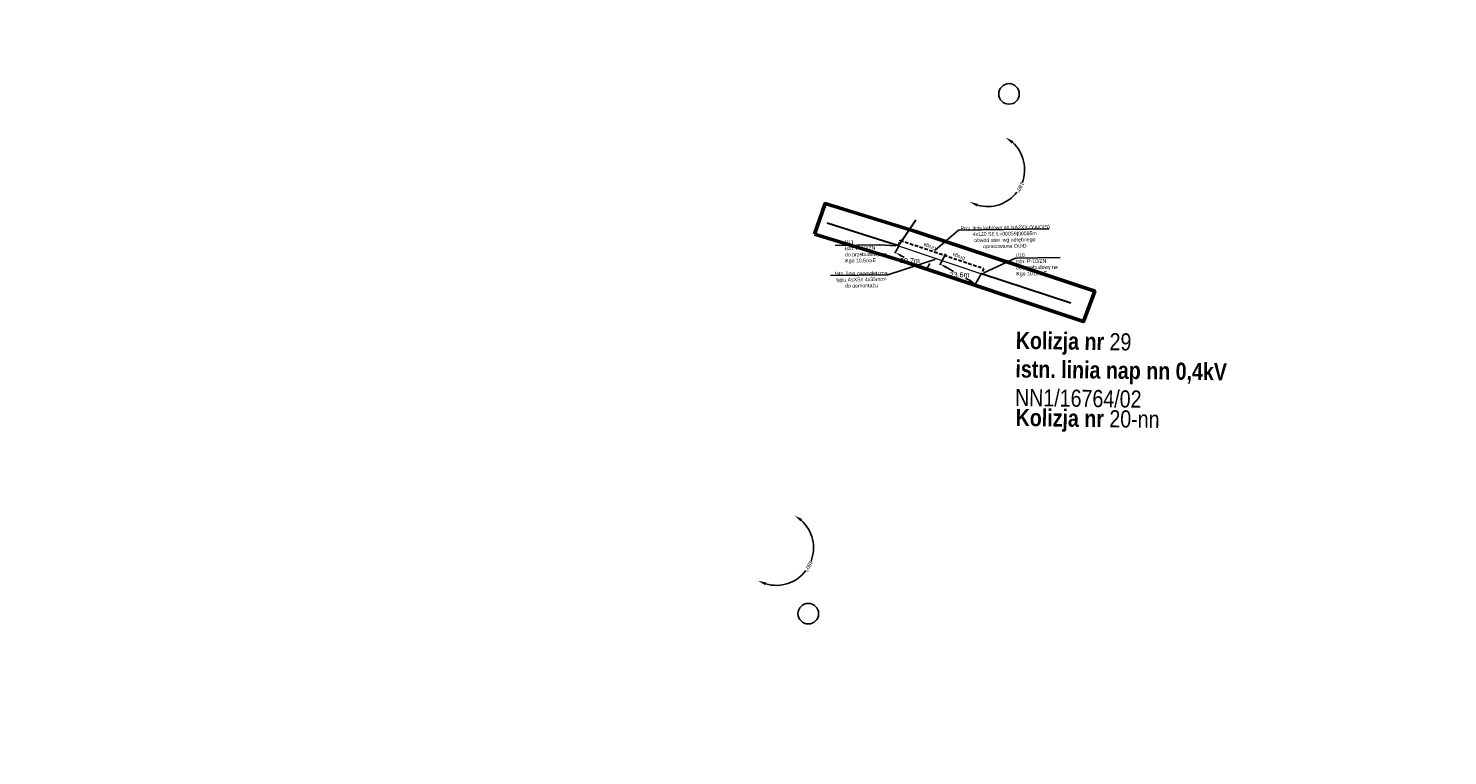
# Model space of a CAD drawing. Header units: millimetres. Extents: x 6504137 to 6515825, y 5737606 to 5784558.
# Tile 28 of 115: x 6509591 to 6510420, y 5756025 to 5756450. Entities that reach past the tile are written whole.
import ezdxf
from ezdxf import colors
from ezdxf.entities.mleader import LeaderData, LeaderLine
from ezdxf.math import Vec2, Vec3

# ---------------------------------------------------------------- set-up
doc = ezdxf.new("R2010")
doc.units = ezdxf.units.MM
doc.linetypes.add('JIS_02_2.0', pattern=[3, 2, -1])
for name, color, linetype in [('#Nr Działek', 6, 'Continuous'), ('_Kąt załomu', 7, 'Continuous'), ('_Opisy', 7, 'Continuous')]:
    doc.layers.add(name, color=color, linetype=linetype)
for name, color, linetype, lineweight in [('-Linia kablowa nn', 132, 'JIS_02_2.0', 30), ('_-demontaż nn', 132, 'DEMONTAZ', 20), ('_trasa_slupy', 1, 'Continuous', 20), ('_Zakres mapy projektowej', 4, 'Continuous', 50)]:
    doc.layers.add(name, color=color, linetype=linetype, lineweight=lineweight)
doc.layers.add('-wymiary', color=7, linetype='Continuous', lineweight=35, true_color=0x000000)
doc.layers.add('istn. linia nap.', color=7, linetype='Continuous', lineweight=0, true_color=0x000000)
doc.styles.add('Arial_Narr', font='ARIALN.TTF')
doc.styles.add('GEO-INFO', font='arial.ttf')
doc.styles.get("Standard").update_dxf_attribs({"font": 'ARIALN.TTF'})
doc.linetypes.add('DEMONTAZ', pattern='A,1,["x",Standard,S=1,R=0,X=-0.1,Y=-0.35],1', length=2)
doc.dimstyles.new('Kat załomu', dxfattribs={"dimtxt": 2.2, "dimasz": 5, "dimexe": 0.18, "dimexo": 0.0625, "dimtad": 0, "dimtih": 1, "dimtoh": 1, "dimdec": 4, "dimzin": 0, "dimdsep": 46, "dimtxsty": 'Standard', "dimcen": 0.9, "dimse1": 1, "dimse2": 1, "dimadec": 0, "dimazin": 0, "dimtfac": 1, "dimtdec": 4, "dimtofl": 0, "dimtmove": 0, "dimatfit": 3, "dimfxl": 1, "dimtolj": 1, "dimtzin": 0, "dimarcsym": 0})
doc.dimstyles.new('McRobic', dxfattribs={"dimtxt": 3, "dimasz": 4, "dimexe": 0.5, "dimexo": 0.04, "dimgap": 0.4, "dimtad": 0, "dimtih": 1, "dimtoh": 1, "dimdec": 1, "dimrnd": 0.01, "dimzin": 0, "dimdsep": 46, "dimtxsty": 'Standard', "dimcen": 0.09, "dimadec": 0, "dimazin": 0, "dimtfac": 1, "dimtdec": 1, "dimtofl": 0, "dimtmove": 0, "dimatfit": 3, "dimfxl": 1, "dimtolj": 1, "dimtzin": 0, "dimlwd": 25, "dimlwe": 25, "dimarcsym": 0})

# ---------------------------------------------------------------- blocks, each defined once
blk = doc.blocks.new('*D41')
at = {"layer": '_Kąt załomu', "color": 0, "lineweight": -2, "transparency": 16777216}
for start, end in [(338.84733, 48.00117), (253.7, 322.85091)]:
    blk.add_arc((6510579.26, 5757133.59), 22.31, start, end, dxfattribs=at)
at = {"layer": '_Kąt załomu', "color": 0, "transparency": 16777216}
for points in [[(6510593.71, 5757149.49), (6510594.68, 5757150.85), (6510590.13, 5757153.08)], [(6510572.68, 5757111.4), (6510573.32, 5757112.94), (6510568.39, 5757114.1)]]:
    blk.add_solid(points, dxfattribs=at)
at = {"layer": 'Defpoints', "color": 0, "transparency": 16777216}
for p in [(6510843.99, 5757608.54), (6510579.26, 5757133.59), (6510590.71, 5757114.43), (6510151.66, 5756367.39)]:
    blk.add_point(p, dxfattribs=at)
at = {"layer": '_Kąt załomu', "color": 0, "transparency": 16777216, "insert": (6510598.75, 5757122.72), "char_height": 2.2, "attachment_point": 5, "rotation": 241}
blk.add_mtext('\\A1;180°', dxfattribs=at)
blk = doc.blocks.new('*D42')
at = {"layer": '_Kąt załomu', "color": 0, "lineweight": -2, "transparency": 16777216}
for start, end in [(339.07343, 47.55195), (254.08186, 322.55654)]:
    blk.add_arc((6510151.66, 5756367.39), 21.62, start, end, dxfattribs=at)
at = {"layer": '_Kąt załomu', "color": 0, "transparency": 16777216}
for points in [[(6510165.77, 5756382.67), (6510166.74, 5756384.02), (6510162.2, 5756386.27)], [(6510145.42, 5756345.84), (6510146.06, 5756347.38), (6510141.12, 5756348.53)]]:
    blk.add_solid(points, dxfattribs=at)
at = {"layer": 'Defpoints', "color": 0, "transparency": 16777216}
for p in [(6510579.26, 5757133.59), (6510151.66, 5756367.39), (6510162.74, 5756348.83), (6510028.14, 5756146.39)]:
    blk.add_point(p, dxfattribs=at)
at = {"layer": '_Kąt załomu', "color": 0, "transparency": 16777216, "insert": (6510170.54, 5756356.85), "char_height": 2.2, "attachment_point": 5, "rotation": 241}
blk.add_mtext('\\A1;180°', dxfattribs=at)
blk = doc.blocks.new('*D43')
at = {"layer": '_Kąt załomu', "color": 0, "lineweight": -2, "transparency": 16777216}
for start, end in [(338.98808, 47.66335), (253.98292, 322.65456)]:
    blk.add_arc((6510028.14, 5756146.39), 21.86, start, end, dxfattribs=at)
at = {"layer": '_Kąt załomu', "color": 0, "transparency": 16777216}
for points in [[(6510042.38, 5756161.87), (6510043.35, 5756163.22), (6510038.81, 5756165.47)], [(6510021.79, 5756124.61), (6510022.43, 5756126.15), (6510017.49, 5756127.3)]]:
    blk.add_solid(points, dxfattribs=at)
at = {"layer": 'Defpoints', "color": 0, "transparency": 16777216}
for p in [(6510151.66, 5756367.39), (6510028.14, 5756146.39), (6510050, 5756146.7), (6509723.53, 5755600.29)]:
    blk.add_point(p, dxfattribs=at)
at = {"layer": '_Kąt załomu', "color": 0, "transparency": 16777216, "insert": (6510047.23, 5756135.73), "char_height": 2.2, "attachment_point": 5, "rotation": 241}
blk.add_mtext('\\A1;180°', dxfattribs=at)
blk = doc.blocks.new('*D44')
at = {"layer": '_Kąt załomu', "color": 0, "lineweight": -2, "transparency": 16777216}
for start, end in [(339.01153, 47.71825), (253.98277, 322.68643)]:
    blk.add_arc((6509723.53, 5755600.29), 21.87, start, end, dxfattribs=at)
at = {"layer": '_Kąt załomu', "color": 0, "transparency": 16777216}
for points in [[(6509737.75, 5755615.79), (6509738.73, 5755617.15), (6509734.18, 5755619.39)], [(6509717.17, 5755578.5), (6509717.81, 5755580.04), (6509712.88, 5755581.19)]]:
    blk.add_solid(points, dxfattribs=at)
at = {"layer": 'Defpoints', "color": 0, "transparency": 16777216}
for p in [(6510028.14, 5756146.39), (6509723.53, 5755600.29), (6509745.39, 5755600.61), (6509591.46, 5755363.45)]:
    blk.add_point(p, dxfattribs=at)
at = {"layer": '_Kąt załomu', "color": 0, "transparency": 16777216, "insert": (6509742.63, 5755589.64), "char_height": 2.2, "attachment_point": 5, "rotation": 241}
blk.add_mtext('\\A1;180°', dxfattribs=at)
blk = doc.blocks.new('*D139')
at = {"layer": '-wymiary', "color": 0, "linetype": 'Continuous', "lineweight": 25, "transparency": 16777216}
for p, q in [((6510099.86, 5756322.74), (6510097.52, 5756318.56)), ((6510117.96, 5756312.62), (6510115.62, 5756308.44))]:
    blk.add_line(p, q, dxfattribs=at)
at = {"layer": '-wymiary', "color": 0, "lineweight": 25, "transparency": 16777216}
for p, q in [((6510101.25, 5756317.04), (6510102.86, 5756316.14)), ((6510112.37, 5756310.83), (6510109.77, 5756312.28))]:
    blk.add_line(p, q, dxfattribs=at)
at = {"layer": '-wymiary', "color": 0, "transparency": 16777216}
for points in [[(6510101.58, 5756317.62), (6510100.93, 5756316.46), (6510097.76, 5756318.99)], [(6510112.05, 5756310.24), (6510112.7, 5756311.41), (6510115.86, 5756308.87)]]:
    blk.add_solid(points, dxfattribs=at)
at = {"layer": 'Defpoints', "color": 0, "transparency": 16777216}
for p in [(6510099.88, 5756322.78), (6510097.76, 5756318.99), (6510117.98, 5756312.66)]:
    blk.add_point(p, dxfattribs=at)
at = {"layer": '-wymiary', "color": 0, "transparency": 16777216, "insert": (6510106.32, 5756314.21), "char_height": 3, "attachment_point": 5, "rotation": 0.02135, "style": 'GEO-INFO'}
blk.add_mtext('\\A1;20.7m', dxfattribs=at)
blk = doc.blocks.new('*D140')
at = {"layer": '-wymiary', "color": 0, "linetype": 'Continuous', "lineweight": 25, "transparency": 16777216}
for p, q in [((6510127.22, 5756318.12), (6510123.72, 5756311.85)), ((6510147.85, 5756306.59), (6510144.36, 5756300.33))]:
    blk.add_line(p, q, dxfattribs=at)
at = {"layer": '-wymiary', "color": 0, "lineweight": 25, "transparency": 16777216}
for p, q in [((6510127.45, 5756310.34), (6510131.86, 5756307.87)), ((6510141.11, 5756302.71), (6510138.78, 5756304.01))]:
    blk.add_line(p, q, dxfattribs=at)
at = {"layer": '-wymiary', "color": 0, "transparency": 16777216}
for points in [[(6510127.78, 5756310.92), (6510127.13, 5756309.75), (6510123.96, 5756312.29)], [(6510140.78, 5756302.13), (6510141.43, 5756303.3), (6510144.6, 5756300.76)]]:
    blk.add_solid(points, dxfattribs=at)
at = {"layer": 'Defpoints', "color": 0, "transparency": 16777216}
for p in [(6510127.24, 5756318.15), (6510123.96, 5756312.29), (6510147.87, 5756306.63)]:
    blk.add_point(p, dxfattribs=at)
at = {"layer": '-wymiary', "color": 0, "transparency": 16777216, "insert": (6510135.32, 5756305.94), "char_height": 3, "attachment_point": 5, "rotation": 0.02135, "style": 'GEO-INFO'}
blk.add_mtext('\\A1;23.6m', dxfattribs=at)
blk = doc.blocks.new('OKRAG_PELNY')
at = {"color": 0}
blk.add_lwpolyline([(0.5, 0), (0.482963, -0.12941), (0.433013, -0.25), (0.353553, -0.353553), (0.25, -0.433013), (0.12941, -0.482963), (0, -0.5), (-0.12941, -0.482963), (-0.25, -0.433013), (-0.353553, -0.353553), (-0.433013, -0.25), (-0.482963, -0.12941), (-0.5, 0), (-0.482963, 0.12941), (-0.433013, 0.25), (-0.353553, 0.353553), (-0.25, 0.433013), (-0.12941, 0.482963), (0, 0.5), (0.12941, 0.482963), (0.25, 0.433013), (0.353553, 0.353553), (0.433013, 0.25), (0.482963, 0.12941)], close=True, dxfattribs=at)

msp = doc.modelspace()

# ---------------------------------------------------------------- linework, layer by layer
at = {"layer": '#Nr Działek'}
for centre in [(6510164.2, 5756411.58), (6510046.95, 5756107.97)]:
    msp.add_circle(centre, 6, dxfattribs=at)
at = {"layer": 'istn. linia nap.', "color": 18, "linetype": 'Continuous', "lineweight": 30, "true_color": 0x000000}
for p, q in [((6510099.57056, 5756322.94606), (6510057.92583, 5756336.02098)), ((6510109.72619, 5756337.8979), (6510099.57056, 5756322.94606)), ((6510200.30497, 5756289.39451), (6510148.17651, 5756306.45296))]:
    msp.add_line(p, q, dxfattribs=at)

# ---------------------------------------------------------------- block references
at = {"layer": '_-demontaż nn', "lineweight": 18, "xscale": 0.6999999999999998, "yscale": 0.6999999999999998, "rotation": 179.6972132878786}
for p in [(6510099.57056, 5756322.94606), (6510148.17651, 5756306.45296)]:
    msp.add_blockref('OKRAG_PELNY', p, dxfattribs=at)

# ---------------------------------------------------------------- texts
at = {"layer": '_Opisy', "char_height": 2, "attachment_point": 5, "rotation": 161.40123214, "bg_fill": 3, "box_fill_scale": 1, "bg_fill_color": 256, "bg_fill_transparency": 0}
for insert in [(6510117.94283, 5756322.56788), (6510134.94294, 5756316.73499)]:
    msp.add_mtext_dynamic_manual_height_columns('Droga', width=6.2841335, gutter_width=10, heights=[0], dxfattribs=dict(at, insert=insert))
at = {"layer": '_trasa_slupy', "insert": (6510168.25438, 5756272.65361), "char_height": 10, "width": 348.1955042, "attachment_point": 1, "rotation": 359.20502598, "style": 'Arial_Narr'}
msp.add_mtext('{\\fArial Narrow|b1|i0|c238|p34;Kolizja nr }29\\P{\\fArial Narrow|b1|i0|c238|p34;istn. linia nap nn 0,4kV\\P}NN1/16764/02', dxfattribs=at)
at = {"layer": '_trasa_slupy', "color": 5, "insert": (6510168.14351, 5756227.63417), "char_height": 10, "width": 348.1955042, "attachment_point": 1, "rotation": 359.20502598, "style": 'Arial_Narr'}
msp.add_mtext('{\\fArial Narrow|b1|i0|c238|p34;Kolizja nr }20-nn', dxfattribs=at)

# ---------------------------------------------------------------- dimensions: what is measured, and where the dimension line sits
at = {"layer": '_Kąt załomu'}
for base, center, p1, p2, picture, middle in [((6510590.70513, 5757114.42778), (6510579.264, 5757133.586), (6510843.98701, 5757608.544), (6510151.664, 5756367.395), '*D41', (6510598.75242, 5757122.71686)), ((6509745.39479, 5755600.61418), (6509723.529, 5755600.29), (6510028.142, 5756146.387), (6509591.457, 5755363.453), '*D44', (6509742.62762, 5755589.63822))]:
    dim = msp.add_angular_dim_3p(base=base, center=center, p1=p1, p2=p2, dimstyle='Kat załomu', dxfattribs=at)
    dim.commit()
    dim.dimension.update_dxf_attribs({"geometry": picture, "text_midpoint": middle, "text_rotation": 241})

# ---------------------------------------------------------------- leaders
at = {"layer": '_Opisy', "linetype": 'Continuous'}
ml = msp.add_multileader_mtext('Standard', dxfattribs=at)
ml.set_content('{\\fArial|b0|i0|c238|p34;I/11       \\P\\C256;istn. P-10/ZN\\P}do przebudowy na\\P{\\fArial|b0|i0|c238|p34;\\C256;Kgo 10,5/xxE}', color=256)
ml.set_leader_properties()
ml.build(insert=Vec2(0, 0))
ml.multileader.update_dxf_attribs({"text_left_attachment_type": 6, "text_right_attachment_type": 6, "dogleg_length": 0.45, "arrow_head_size": 1.2, "scale": 0.8})
ctx = ml.context
ctx.base_point, ctx.scale, ctx.char_height, ctx.arrow_head_size, ctx.landing_gap_size, ctx.plane_origin, ctx.plane_x_axis, ctx.plane_y_axis = Vec3(6510068.37497, 5756323.21022, 30.78), 0.8, 2.16, 1.2, 0.072, Vec3(6510157.96071, 5756370.72817, 30.78), Vec3(0.999892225, 0.014681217), Vec3(-0.014681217, 0.999892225)
ctx.left_attachment, ctx.right_attachment = 6, 6
notes = []
notes.append((ctx, [(0, (1, 1, 0), (6510088.90907, 5756323.51172, 30.78), (-0.999892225, -0.014681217), 0.36, [(0, [(6510099.23201, 5756322.85726, 30.78)], 0, [])])]))
ctx.mtext.insert, ctx.mtext.text_direction, ctx.mtext.rotation, ctx.mtext.flow_direction = Vec3(6510068.40539, 5756326.04284, 30.78), Vec3(0.999892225, 0.014681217), 0.014681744, 5
ml = msp.add_multileader_mtext('Standard', dxfattribs=at)
ml.set_content('\\pxqc;{\\fArial|b0|i0|c238|p34;Istn. linia napowietrzna \\Ptypu AsXSn 4x35mm²\\P\\pq*;do demontażu}', color=256)
ml.set_leader_properties()
ml.build(insert=Vec2(0, 0))
ml.multileader.update_dxf_attribs({"text_left_attachment_type": 6, "text_right_attachment_type": 6, "dogleg_length": 0.45, "arrow_head_size": 1.2, "scale": 0.8})
ctx = ml.context
ctx.base_point, ctx.scale, ctx.char_height, ctx.arrow_head_size, ctx.landing_gap_size, ctx.plane_origin, ctx.plane_x_axis, ctx.plane_y_axis = Vec3(6510062.72319, 5756305.48383, 41.02), 0.8, 2.16, 1.2, 0.072, Vec3(6510155.59685, 5756345.47875, 41.02), Vec3(0.999892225, 0.014681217), Vec3(-0.014681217, 0.999892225)
ctx.left_attachment, ctx.right_attachment, ctx.text_align_type = 6, 6, 2
notes.append((ctx, [(0, (1, 1, 0), (6510093.50954, 5756305.93586, 41.02), (-0.999892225, -0.014681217), 0.36, [(0, [(6510121.99575, 5756315.33669, 41.02)], 0, [])])]))
ctx.mtext.insert, ctx.mtext.text_direction, ctx.mtext.rotation, ctx.mtext.alignment, ctx.mtext.flow_direction = Vec3(6510077.90416, 5756307.90232, 41.02), Vec3(0.999892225, 0.014681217), 0.014681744, 2, 5
ml = msp.add_multileader_mtext('Standard', dxfattribs=at)
ml.set_content('{\\fArial|b0|i0|c238|p34;I/10       \\P\\C256;istn. P-10/ZN\\P}do przebudowy na\\P{\\fArial|b0|i0|c238|p34;\\C256;Kgo 10,5/xxE}', color=256)
ml.set_leader_properties()
ml.build(insert=Vec2(0, 0))
ml.multileader.update_dxf_attribs({"text_left_attachment_type": 6, "text_right_attachment_type": 6, "dogleg_length": 0.45, "arrow_head_size": 1.2, "scale": 0.8})
ctx = ml.context
ctx.base_point, ctx.scale, ctx.char_height, ctx.arrow_head_size, ctx.landing_gap_size, ctx.plane_origin, ctx.plane_x_axis, ctx.plane_y_axis = Vec3(6510168.26415, 5756315.60137, 30.78), 0.8, 2.16, 1.2, 0.072, Vec3(6510257.84989, 5756363.11931, 30.78), Vec3(0.999892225, 0.014681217), Vec3(-0.014681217, 0.999892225)
ctx.left_attachment, ctx.right_attachment = 6, 6
notes.append((ctx, [(0, (1, 1, 0), (6510167.90419, 5756315.59608, 30.78), (0.999892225, 0.014681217), 0.36, [(0, [(6510148.48054, 5756306.62636, 30.78)], 0, [])])]))
ctx.mtext.insert, ctx.mtext.text_direction, ctx.mtext.rotation, ctx.mtext.flow_direction = Vec3(6510168.29457, 5756318.43399, 30.78), Vec3(0.999892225, 0.014681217), 0.014681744, 5
for ctx, leaders in notes:
    for number, flags, end, landing, length, lines in leaders:
        leader = LeaderData()
        leader.index, (leader.has_last_leader_line, leader.has_dogleg_vector, leader.attachment_direction) = number, flags
        leader.last_leader_point, leader.dogleg_vector, leader.dogleg_length = Vec3(end), Vec3(landing), length
        for number, points, colour, breaks in lines:
            line = LeaderLine()
            line.index, line.vertices, line.color, line.breaks = number, Vec3.list(points), colors.encode_raw_color(colour), breaks
            leader.lines.append(line)
        ctx.leaders.append(leader)

# ---------------------------------------------------------------- next in the draw order: linework, layer by layer
at = {"layer": '-Linia kablowa nn'}
msp.add_lwpolyline([(6510099.57056, 5756322.94606), (6510099.57056, 5756322.94606), (6510099.57056, 5756322.94606), (6510099.57056, 5756322.94606), (6510099.57056, 5756322.94606), (6510099.57056, 5756322.94606), (6510099.57056, 5756322.94606), (6510099.57056, 5756322.94606), (6510099.57056, 5756322.94606), (6510099.57056, 5756322.94606), (6510099.57056, 5756322.94606), (6510099.57056, 5756322.94606), (6510099.57056, 5756322.94606), (6510099.57056, 5756322.94606), (6510099.57056, 5756322.94606), (6510099.57056, 5756322.94606), (6510099.57056, 5756322.94606), (6510099.57056, 5756322.94606), (6510099.57056, 5756322.94606), (6510099.57056, 5756322.94606), (6510099.57056, 5756322.94606), (6510099.57056, 5756322.94606), (6510099.57056, 5756322.94606), (6510099.57056, 5756322.94606), (6510099.57056, 5756322.94606), (6510099.57056, 5756322.94606), (6510099.57056, 5756322.94606), (6510099.57056, 5756322.94606), (6510099.57056, 5756322.94606), (6510099.57056, 5756322.94606), (6510099.57056, 5756322.94606), (6510099.57056, 5756322.94606), (6510099.57056, 5756322.94606), (6510099.57056, 5756322.94606), (6510099.57056, 5756322.94606), (6510099.57056, 5756322.94606), (6510099.57056, 5756322.94606), (6510099.57056, 5756322.94606), (6510099.57056, 5756322.94606), (6510099.57056, 5756322.94606), (6510099.57056, 5756322.94606), (6510099.57056, 5756322.94606), (6510099.57056, 5756322.94606), (6510099.57056, 5756322.94606), (6510099.57056, 5756322.94606), (6510099.57056, 5756322.94606), (6510099.57056, 5756322.94606), (6510099.57056, 5756322.94606), (6510099.57056, 5756322.94606), (6510099.57056, 5756322.94606), (6510099.57056, 5756322.94606), (6510099.57056, 5756322.94606), (6510099.57056, 5756322.94606), (6510099.57056, 5756322.94606), (6510099.57056, 5756322.94606), (6510099.57056, 5756322.94606), (6510099.57056, 5756322.94606), (6510099.57056, 5756322.94606), (6510099.57056, 5756322.94606), (6510099.57056, 5756322.94606), (6510099.57056, 5756322.94606), (6510099.57056, 5756322.94606), (6510099.57056, 5756322.94606), (6510099.57056, 5756322.94606), (6510099.57056, 5756322.94606), (6510099.57056, 5756322.94606), (6510099.57056, 5756322.94606), (6510099.57056, 5756322.94606), (6510099.57056, 5756322.94606), (6510099.57056, 5756322.94606), (6510099.57056, 5756322.94606), (6510099.57056, 5756322.94606), (6510099.57056, 5756322.94606), (6510099.57056, 5756322.94606), (6510099.57056, 5756322.94606), (6510099.57056, 5756322.94606), (6510099.57056, 5756322.94606), (6510099.57056, 5756322.94606), (6510099.57056, 5756322.94606), (6510099.57056, 5756322.94606), (6510099.57056, 5756322.94606), (6510099.57056, 5756322.94606), (6510099.57056, 5756322.94606), (6510099.57056, 5756322.94606), (6510099.57056, 5756322.94606), (6510099.57056, 5756322.94606), (6510099.57056, 5756322.94606), (6510099.57056, 5756322.94606), (6510099.57056, 5756322.94606), (6510099.57056, 5756322.94606), (6510099.57056, 5756322.94606), (6510100.62437, 5756326.07855), (6510100.62437, 5756326.07855), (6510100.62437, 5756326.07855), (6510100.62437, 5756326.07855), (6510100.62437, 5756326.07855), (6510100.62437, 5756326.07855), (6510100.62437, 5756326.07855), (6510100.62437, 5756326.07855), (6510100.62437, 5756326.07855), (6510100.62437, 5756326.07855), (6510100.62437, 5756326.07855), (6510100.62437, 5756326.07855), (6510100.62437, 5756326.07855), (6510100.62437, 5756326.07855), (6510100.62437, 5756326.07855), (6510100.62437, 5756326.07855), (6510100.62437, 5756326.07855), (6510100.62437, 5756326.07855), (6510100.62437, 5756326.07855), (6510100.62437, 5756326.07855), (6510100.62437, 5756326.07855), (6510100.62437, 5756326.07855), (6510100.62437, 5756326.07855), (6510100.62437, 5756326.07855), (6510100.62437, 5756326.07855), (6510100.62437, 5756326.07855), (6510100.62437, 5756326.07855), (6510100.62437, 5756326.07855), (6510100.62437, 5756326.07855), (6510100.62437, 5756326.07855), (6510100.62437, 5756326.07855), (6510100.62437, 5756326.07855), (6510149.26453, 5756309.68819), (6510149.26453, 5756309.68819), (6510149.26453, 5756309.68819), (6510149.26453, 5756309.68819), (6510149.26453, 5756309.68819), (6510149.26453, 5756309.68819), (6510149.26453, 5756309.68819), (6510149.26453, 5756309.68819), (6510149.26453, 5756309.68819), (6510149.26453, 5756309.68819), (6510149.26453, 5756309.68819), (6510149.26453, 5756309.68819), (6510149.26453, 5756309.68819), (6510149.26453, 5756309.68819), (6510149.26453, 5756309.68819), (6510149.26453, 5756309.68819), (6510149.26453, 5756309.68819), (6510149.26453, 5756309.68819), (6510149.26453, 5756309.68819), (6510149.26453, 5756309.68819), (6510149.26453, 5756309.68819), (6510149.26453, 5756309.68819), (6510149.26453, 5756309.68819), (6510149.26453, 5756309.68819), (6510149.26453, 5756309.68819), (6510149.26453, 5756309.68819), (6510149.26453, 5756309.68819), (6510149.26453, 5756309.68819), (6510149.26453, 5756309.68819), (6510149.26453, 5756309.68819), (6510149.26453, 5756309.68819), (6510149.26453, 5756309.68819), (6510148.17651, 5756306.45296), (6510148.17651, 5756306.45296), (6510148.17651, 5756306.45296), (6510148.17651, 5756306.45296), (6510148.17651, 5756306.45296), (6510148.17651, 5756306.45296), (6510148.17651, 5756306.45296), (6510148.17651, 5756306.45296), (6510148.17651, 5756306.45296), (6510148.17651, 5756306.45296), (6510148.17651, 5756306.45296), (6510148.17651, 5756306.45296), (6510148.17651, 5756306.45296), (6510148.17651, 5756306.45296), (6510148.17651, 5756306.45296), (6510148.17651, 5756306.45296), (6510148.17651, 5756306.45296), (6510148.17651, 5756306.45296), (6510148.17651, 5756306.45296), (6510148.17651, 5756306.45296), (6510148.17651, 5756306.45296), (6510148.17651, 5756306.45296), (6510148.17651, 5756306.45296), (6510148.17651, 5756306.45296), (6510148.17651, 5756306.45296), (6510148.17651, 5756306.45296), (6510148.17651, 5756306.45296), (6510148.17651, 5756306.45296), (6510148.17651, 5756306.45296), (6510148.17651, 5756306.45296), (6510148.17651, 5756306.45296), (6510148.17651, 5756306.45296), (6510148.17651, 5756306.45296), (6510148.17651, 5756306.45296), (6510148.17651, 5756306.45296), (6510148.17651, 5756306.45296), (6510148.17651, 5756306.45296), (6510148.17651, 5756306.45296)], dxfattribs=at)
at = {"layer": '_-demontaż nn', "linetype": 'DEMONTAZ'}
msp.add_line((6510099.57056, 5756322.94606), (6510148.17651, 5756306.45296), dxfattribs=at)
at = {"layer": '_Zakres mapy projektowej', "color": 4}
msp.add_lwpolyline([(6510050.53388, 5756329.7314), (6510056.74622, 5756347.55743), (6510109.07797, 5756331.37947), (6510214.23799, 5756296.33104), (6510207.69227, 5756278.61208), (6510102.69835, 5756313.60515)], close=True, dxfattribs=at)

# ---------------------------------------------------------------- next in the draw order: dimensions: what is measured, and where the dimension line sits
at = {"layer": '-wymiary', "color": 7, "linetype": 'Continuous'}
for base, p1, p2, angle, picture, middle in [((6510097.76233, 5756318.99454), (6510117.97702, 5756312.65541), (6510099.87606, 5756322.77527), 150.79137889, '*D139', (6510106.3153, 5756314.21276)), ((6510123.96074, 5756312.2864), (6510147.87433, 5756306.62956), (6510127.23574, 5756318.15232), 150.82488806, '*D140', (6510135.32407, 5756305.94213))]:
    dim = msp.add_linear_dim(base=base, p1=p1, p2=p2, angle=angle, dimstyle='McRobic', override={"dimpost": 'm', "dimtxsty": 'GEO-INFO'}, dxfattribs=at)
    dim.commit()
    dim.dimension.update_dxf_attribs({"geometry": picture, "text_midpoint": middle, "dimtype": 161, "text_rotation": 210})
at = {"layer": '_Kąt załomu'}
for base, center, p1, p2, picture, middle in [((6510162.73588, 5756348.82982), (6510151.664, 5756367.395), (6510579.264, 5757133.586), (6510028.142, 5756146.387), '*D42', (6510170.53622, 5756356.85498)), ((6510049.99681, 5756146.69793), (6510028.142, 5756146.387), (6510151.664, 5756367.395), (6509723.529, 5755600.29), '*D43', (6510047.22578, 5756135.73155))]:
    dim = msp.add_angular_dim_3p(base=base, center=center, p1=p1, p2=p2, dimstyle='Kat załomu', dxfattribs=at)
    dim.commit()
    dim.dimension.update_dxf_attribs({"geometry": picture, "text_midpoint": middle, "text_rotation": 241})

# ---------------------------------------------------------------- next in the draw order: leaders
at = {"layer": '_Opisy', "linetype": 'Continuous'}
ml = msp.add_multileader_mtext('Standard', dxfattribs=at)
ml.set_content('{\\fArial|b0|i0|c238|p34;\\C256; Proj. linia kablowa nn NA2XY (YAKXS) \\P\\pxqc;4x120 SE L=00059|00085m\\Pobwód ośw. wg odrębnego \\Popracowania OUiD \\P }', color=256)
ml.set_leader_properties()
ml.build(insert=Vec2(0, 0))
ml.multileader.update_dxf_attribs({"text_left_attachment_type": 6, "text_right_attachment_type": 6, "dogleg_length": 0.36, "arrow_head_size": 1.2, "scale": 0.8})
ctx = ml.context
ctx.base_point, ctx.scale, ctx.char_height, ctx.arrow_head_size, ctx.landing_gap_size, ctx.plane_origin, ctx.plane_x_axis, ctx.plane_y_axis = Vec3(6510135.06622, 5756332.03938, 51.6), 0.8, 2.16, 1.2, 0.072, Vec3(6510046.32495, 5756102.72755, 51.6), Vec3(0.999892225, 0.014681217), Vec3(-0.014681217, 0.999892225)
ctx.left_attachment, ctx.right_attachment, ctx.text_align_type = 6, 6, 2
notes = []
notes.append((ctx, [(1, (1, 1, 0), (6510134.77825, 5756332.03515, 51.6), (0.999892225, 0.014681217), 0.288, [(1, [(6510120.13568, 5756319.50379, 51.6)], 0, [])])]))
ctx.mtext.insert, ctx.mtext.text_direction, ctx.mtext.rotation, ctx.mtext.alignment, ctx.mtext.flow_direction = Vec3(6510161.54762, 5756334.62674, 51.6), Vec3(0.999892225, 0.014681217), 0.014681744, 2, 5
for ctx, leaders in notes:
    for number, flags, end, landing, length, lines in leaders:
        leader = LeaderData()
        leader.index, (leader.has_last_leader_line, leader.has_dogleg_vector, leader.attachment_direction) = number, flags
        leader.last_leader_point, leader.dogleg_vector, leader.dogleg_length = Vec3(end), Vec3(landing), length
        for number, points, colour, breaks in lines:
            line = LeaderLine()
            line.index, line.vertices, line.color, line.breaks = number, Vec3.list(points), colors.encode_raw_color(colour), breaks
            leader.lines.append(line)
        ctx.leaders.append(leader)

doc.saveas('drawing.dxf')
